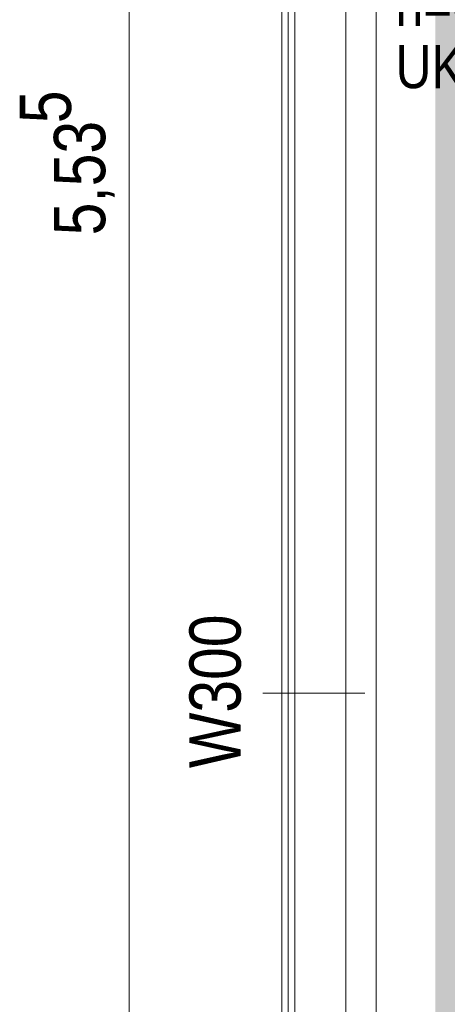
# Model space of a CAD drawing. Extents: x -620 to 300, y 62 to 1162.
# Tile 94 of 256: x 25 to 42, y 636 to 675. Entities that reach past the tile are written whole.
import ezdxf
from ezdxf.lldxf.tags import DXFTag

# ---------------------------------------------------------------- set-up
doc = ezdxf.new("R2010")
doc.units = 0
doc.layers.get('0').update_dxf_attribs({"lineweight": 13})
for name, color, linetype, lineweight, true_color in [('00 -Bauelemente -Dämmung innen', 7, 'Continuous', 9, 0xff7fe6), ('00 -Bauelemente -Gipskarton', 7, 'Continuous', 9, 0xff7fe6), ('30 -34 Innenwände- 2 nichttragend', 7, 'Continuous', 18, 0xff7fe6), ('70 -72 Beschriftung- 1 Beschriftung allgemein', 7, 'Continuous', 9, 0xff6633), ('70 -76 Bemaßung- 2 Allgemein', 9, 'Continuous', 5, 0x808080), ('iwb_Layout BA_Markierung', 7, 'Continuous', 9, 0xbadcdc)]:
    doc.layers.add(name, color=color, linetype=linetype, lineweight=lineweight, true_color=true_color)
doc.layers.add('70 -71 Achsen- 1 Gebäudeachsen', color=7, linetype='STRICHPUNKT2-A06G94XR8I', lineweight=18)
doc.layers.add('70 -75 Raumstempel- 3 Wandstempel', color=7, linetype='Continuous', lineweight=50)
doc.styles.get("Standard").update_dxf_attribs({"font": 'ARIALN.TTF'})
tags = doc.linetypes.add('STRICHPUNKT2-A06G94XR8I', pattern=[12.7, 6.35, -3.175, 0, -3.175]).pattern_tags.tags
tags[10:11] = [DXFTag(74, 4), DXFTag(75, 0), DXFTag(340, '0'), DXFTag(46, 0.0), DXFTag(50, 0.0), DXFTag(44, 0.0), DXFTag(45, 0.0)]
tags[8:9] = [DXFTag(74, 4), DXFTag(75, 0), DXFTag(340, '0'), DXFTag(46, 0.0), DXFTag(50, 0.0), DXFTag(44, 0.0), DXFTag(45, 0.0)]
tags[6:7] = [DXFTag(74, 4), DXFTag(75, 0), DXFTag(340, '0'), DXFTag(46, 0.0), DXFTag(50, 0.0), DXFTag(44, 0.0), DXFTag(45, 0.0)]
tags[4:5] = [DXFTag(74, 4), DXFTag(75, 0), DXFTag(340, '0'), DXFTag(46, 0.0), DXFTag(50, 0.0), DXFTag(44, 0.0), DXFTag(45, 0.0)]

# ---------------------------------------------------------------- blocks, each defined once
blk = doc.blocks.new('Polygon-A06G94XL8I')
at = {"color": 0, "linetype": 'ByBlock', "lineweight": -2, "ltscale": 0.13}
blk.add_solid([(41.831, 86.61), (41.664, 1083.814), (76.501, 86.518), (76.501, 1083.814)], dxfattribs=at)
blk = doc.blocks.new('Referenz-A06G94XT8I')
at = {"layer": '00 -Bauelemente -Dämmung innen', "color": 0, "linetype": 'Continuous', "lineweight": -2, "ltscale": 0.13}
for p, q in [((36.22, 724.153), (36.22, 613.453)), ((38.22, 724.153), (38.22, 613.453))]:
    blk.add_line(p, q, dxfattribs=at)
at = {"layer": '00 -Bauelemente -Gipskarton', "color": 0, "linetype": 'Continuous', "lineweight": -2, "ltscale": 0.13}
for p, q in [((35.72, 724.153), (35.72, 613.453)), ((35.97, 724.153), (35.97, 613.453)), ((36.22, 724.153), (36.22, 613.453))]:
    blk.add_line(p, q, dxfattribs=at)
at = {"layer": '30 -34 Innenwände- 2 nichttragend', "color": 0, "linetype": 'Continuous', "lineweight": -2, "ltscale": 0.13}
for p, q in [((35.72, 724.153), (35.72, 613.453)), ((38.22, 724.153), (38.22, 613.453))]:
    blk.add_line(p, q, dxfattribs=at)
at = {"layer": '70 -71 Achsen- 1 Gebäudeachsen', "color": 0, "linetype": 'STRICHPUNKT2-A06G94XR8I', "lineweight": -2, "ltscale": 0.13}
blk.add_line((39.42, 1084.393), (39.42, 84.953), dxfattribs=at)
at = {"layer": '70 -75 Raumstempel- 3 Wandstempel', "color": 0, "linetype": 'Continuous', "lineweight": -2, "ltscale": 0.13}
blk.add_line((34.97, 648.098), (38.97, 648.098), dxfattribs=at)
at = {"layer": '70 -76 Bemaßung- 2 Allgemein', "color": 0, "linetype": 'Continuous', "lineweight": -2, "ltscale": 0.13}
blk.add_line((29.72, 614.514), (29.72, 723.093), dxfattribs=at)
at = {"layer": '70 -72 Beschriftung- 1 Beschriftung allgemein', "color": 0, "linetype": 'Continuous', "lineweight": -2, "ltscale": 0.13, "char_height": 1.7, "attachment_point": 1}
for s, insert in [('{\\fArial Narrow;h=0,36m}', (40.18, 675.965)), ('{\\fArial Narrow;UKRD}', (40.18, 673.53))]:
    blk.add_mtext(s, dxfattribs=dict(at, insert=insert))
at = {"layer": '70 -75 Raumstempel- 3 Wandstempel', "color": 0, "linetype": 'Continuous', "lineweight": -2, "ltscale": 0.13, "insert": (32.088, 645.156), "char_height": 2.01377, "attachment_point": 1, "rotation": 90}
blk.add_mtext('{\\fArial Narrow;W300}', dxfattribs=at)
at = {"layer": '70 -76 Bemaßung- 2 Allgemein', "color": 0, "linetype": 'Continuous', "lineweight": -2, "ltscale": 0.13, "char_height": 2.01377, "attachment_point": 1, "rotation": 90}
for s, insert in [('{\\fArial Narrow;5}', (25.428, 670.456)), ('{\\fArial Narrow;5,53}', (26.77, 666.058))]:
    blk.add_mtext(s, dxfattribs=dict(at, insert=insert))

msp = doc.modelspace()

# ---------------------------------------------------------------- block references
at = {"color": 8, "lineweight": 13, "ltscale": 0.13, "true_color": 0x808080}
msp.add_blockref('Referenz-A06G94XT8I', (0, 0), dxfattribs=at)
at = {"layer": 'iwb_Layout BA_Markierung', "ltscale": 0.13}
msp.add_blockref('Polygon-A06G94XL8I', (0, 0), dxfattribs=at)

doc.saveas('drawing.dxf')
